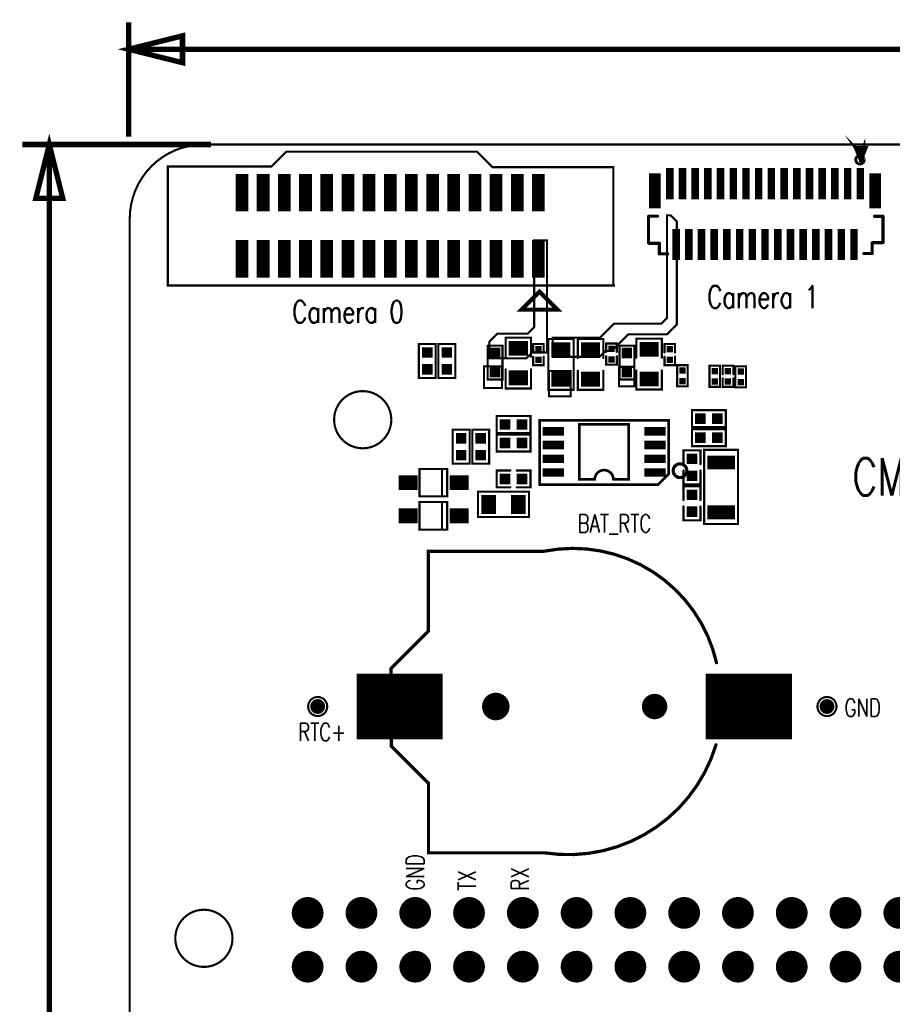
# Model space of a CAD drawing. Extents: x -14 to 157, y -7 to 92.
# Tile 114 of 129: x -9 to 33, y 46 to 92. Entities that reach past the tile are written whole.
import ezdxf

# ---------------------------------------------------------------- set-up
doc = ezdxf.new("R2010")
doc.units = 0
for name, pattern in [('SIG_206', [2, 1, 1]), ('SIG_343', [2, 1, 1]), ('SIG_4', [2, 1, 1]), ('SIG_88', [2, 1, 1]), ('TRMIDX_2048', [2, 1, 1]), ('TRMIDX_4096', [2, 1, 1])]:
    doc.linetypes.add(name, pattern=pattern)
for name, color, linetype in [('BOARD_CUTOUT_00', 254, 'CONTINUOUS'), ('BOARD_OUTLINE_00', 254, 'CONTINUOUS'), ('COPPER_01', 96, 'CONTINUOUS'), ('DIMENSION2_00', 254, 'CONTINUOUS'), ('DIMENSION4_00', 254, 'CONTINUOUS'), ('DIMENSION6_00', 254, 'CONTINUOUS'), ('DIMENSION7_00', 254, 'CONTINUOUS'), ('DRIL_NPLTE_THRU_01', 3, 'CONTINUOUS'), ('DRIL_NPLTE_THRU_02', 171, 'CONTINUOUS'), ('DRIL_NPLTE_THRU_03', 222, 'CONTINUOUS'), ('DRIL_NPLTE_THRU_04', 2, 'CONTINUOUS'), ('DRIL_PLTE_THRU_01', 3, 'CONTINUOUS'), ('DRIL_PLTE_THRU_02', 171, 'CONTINUOUS'), ('DRIL_PLTE_THRU_03', 222, 'CONTINUOUS'), ('DRIL_PLTE_THRU_04', 2, 'CONTINUOUS'), ('DRIL_SYMBOL', 254, 'CONTINUOUS'), ('PADS_BOT', 56, 'CONTINUOUS'), ('PADS_INNER', 96, 'CONTINUOUS'), ('PADS_TOP', 96, 'CONTINUOUS'), ('PADS_XR_121', 210, 'CONTINUOUS'), ('PADS_XR_122', 16, 'CONTINUOUS'), ('PADS_XR_123', 3, 'CONTINUOUS'), ('PADS_XR_128', 16, 'CONTINUOUS'), ('PART_TOP_2DLINE_00', 183, 'CONTINUOUS'), ('PART_TOP_2DLINE_01', 183, 'CONTINUOUS'), ('PART_TOP_2DLINE_126', 183, 'CONTINUOUS'), ('TAG_00', 254, 'CONTINUOUS'), ('TAG_01', 254, 'CONTINUOUS'), ('TEXT_126', 254, 'CONTINUOUS')]:
    doc.layers.add(name, color=color, linetype=linetype)
doc.styles.add('W0$12', font='simplex', dxfattribs={"width": 0.75})
doc.styles.add('W0$15', font='simplex', dxfattribs={"width": 0.75})
doc.styles.add('W0$25', font='simplex', dxfattribs={"width": 0.75})

# ---------------------------------------------------------------- blocks, each defined once
blk = doc.blocks.new('SMOOTH_0$1')
at = {"const_width": 0.05}
blk.add_lwpolyline([(-0.025, 0, 1), (0.025, 0, 1)], format="xyb", close=True, dxfattribs=at)
blk = doc.blocks.new('BOARD_74')
at = {"layer": 'BOARD_CUTOUT_00', "const_width": 0.1}
for points in [[(12.35067, -13.00042, 1), (9.65067, -13.00042, 1)], [(4.85067, -37.50042, 1), (2.15067, -37.50042, 1)]]:
    blk.add_lwpolyline(points, format="xyb", close=True, dxfattribs=at)
at = {"layer": 'BOARD_OUTLINE_00', "const_width": 0.1}
blk.add_lwpolyline([(0, -3.5, -0.41421356), (3.5, 0), (156.51, 0, -0.41421356), (160.01, -3.5), (160.01, -86.52, -0.41421356), (156.51, -90.02), (3.5, -90.02, -0.41421356), (0, -86.52)], format="xyb", close=True, dxfattribs=at)
at = {"layer": 'BOARD_OUTLINE_00'}
for p in [(3.5, 0), (0, -3.5)]:
    blk.add_blockref('SMOOTH_0$1', p, dxfattribs=at)
blk = doc.blocks.new('D_1dfeghi_9')
at = {"layer": 'DIMENSION2_00', "linetype": 'TRMIDX_2048', "const_width": 0.254}
blk.add_lwpolyline([(-77.1, 4.943), (-1.907, 4.943)], dxfattribs=at)
at = {"layer": 'DIMENSION4_00', "linetype": 'TRMIDX_2048', "const_width": 0.254}
blk.add_lwpolyline([(-77.1, 4.943), (-74.56, 5.578), (-74.56, 4.308)], close=True, dxfattribs=at)
at = {"layer": 'DIMENSION6_00', "linetype": 'TRMIDX_2048', "const_width": 0.254}
blk.add_lwpolyline([(-77.1, 0.813), (-77.1, 6.213)], dxfattribs=at)
at = {"layer": 'DIMENSION7_00', "linetype": 'TRMIDX_2048', "const_width": 0.0254}
blk.add_lwpolyline([(-77.1, -0.457), (-77.099, -0.457)], dxfattribs=at)
blk = doc.blocks.new('D_2dfeghi_10')
at = {"layer": 'DIMENSION2_00', "linetype": 'TRMIDX_4096', "const_width": 0.254}
blk.add_lwpolyline([(-4.13, 61.77), (-4.13, 18.337)], dxfattribs=at)
at = {"layer": 'DIMENSION4_00', "linetype": 'TRMIDX_4096', "const_width": 0.254}
blk.add_lwpolyline([(-4.13, 61.77), (-3.495, 59.23), (-4.765, 59.23)], close=True, dxfattribs=at)
at = {"layer": 'DIMENSION6_00', "linetype": 'TRMIDX_4096', "const_width": 0.254}
blk.add_lwpolyline([(3.5, 61.77), (-5.4, 61.77)], dxfattribs=at)
at = {"layer": 'DIMENSION7_00', "linetype": 'TRMIDX_4096', "const_width": 0.0254}
blk.add_lwpolyline([(4.77, 61.77), (4.771, 61.77)], dxfattribs=at)
blk = doc.blocks.new('COPPER_80')
at = {"layer": 'COPPER_01', "const_width": 0.1}
blk.add_lwpolyline([(0, 0), (0, -1.2), (1.025, -1.2), (1.025, 0)], close=True, dxfattribs=at)
at = {"layer": 'COPPER_01'}
for p in [(0, 0), (1.025, 0), (0, -1.2), (1.025, -1.2)]:
    blk.add_blockref('SMOOTH_0$1', p, dxfattribs=at)
blk = doc.blocks.new('COPPER_106')
at = {"layer": 'COPPER_01', "const_width": 0.1}
blk.add_lwpolyline([(0, 0), (0, -0.925), (0.725, -0.925), (0.725, 0)], close=True, dxfattribs=at)
at = {"layer": 'COPPER_01'}
for p in [(0, 0), (0.725, 0), (0, -0.925), (0.725, -0.925)]:
    blk.add_blockref('SMOOTH_0$1', p, dxfattribs=at)
blk = doc.blocks.new('COPPER_107')
at = {"layer": 'COPPER_01', "const_width": 0.1}
blk.add_lwpolyline([(0, 0), (0, -1.025), (0.85, -1.025), (0.85, 0)], close=True, dxfattribs=at)
at = {"layer": 'COPPER_01'}
for p in [(0, 0), (0.85, 0), (0, -1.025), (0.85, -1.025)]:
    blk.add_blockref('SMOOTH_0$1', p, dxfattribs=at)
blk = doc.blocks.new('COPPER_134')
at = {"layer": 'COPPER_01', "const_width": 0.1}
blk.add_lwpolyline([(-0.01875, 0), (1.725, 0), (2, 0.275), (2.7, 0.275), (2.7, 5.575), (2.1, 5.575), (2.1, 1.475), (1.7875, 1.1625), (0.35, 1.1625), (-0.01875, 0.79375)], close=True, dxfattribs=at)
at = {"layer": 'COPPER_01'}
for p in [(2.1, 5.575), (2.7, 5.575), (2.1, 1.475), (0.35, 1.1625), (1.7875, 1.1625), (-0.01875, 0.79375), (-0.01875, 0), (1.725, 0), (2, 0.275), (2.7, 0.275)]:
    blk.add_blockref('SMOOTH_0$1', p, dxfattribs=at)
blk = doc.blocks.new('COPPER_135')
at = {"layer": 'COPPER_01', "const_width": 0.1}
blk.add_lwpolyline([(0, 0), (0, -0.905), (2.205, -0.905), (2.475, -0.634), (2.784, -0.634), (3.575, 0.156), (5.394, 0.156), (5.862, 0.625), (5.862, 5.487), (5.575, 5.775), (5.394, 5.775), (5.394, 0.931), (5.125, 0.662), (2.888, 0.662), (2.225, 0)], close=True, dxfattribs=at)
at = {"layer": 'COPPER_01'}
for p in [(5.394, 5.775), (5.575, 5.775), (5.862, 5.487), (5.394, 0.931), (2.888, 0.662), (5.125, 0.662), (5.862, 0.625), (0, 0), (2.225, 0), (3.575, 0.156), (5.394, 0.156), (0, -0.905), (2.205, -0.905), (2.475, -0.634), (2.784, -0.634)]:
    blk.add_blockref('SMOOTH_0$1', p, dxfattribs=at)
blk = doc.blocks.new('PART_BODY_TOP_11')
at = {"layer": 'PART_TOP_2DLINE_01', "const_width": 0.1}
for points in [[(-0.15, 0.4), (-0.8, 0.4), (-0.8, -0.4), (-0.15, -0.4)], [(0.15, -0.4), (0.8, -0.4), (0.8, 0.4), (0.15, 0.4)]]:
    blk.add_lwpolyline(points, dxfattribs=at)
at = {"layer": 'PART_TOP_2DLINE_01'}
for p in [(-0.8, 0.4), (-0.15, 0.4), (0.15, 0.4), (0.8, 0.4), (-0.8, -0.4), (-0.15, -0.4), (0.15, -0.4), (0.8, -0.4)]:
    blk.add_blockref('SMOOTH_0$1', p, dxfattribs=at)
blk = doc.blocks.new('DRIL_HOLE_0')
blk.add_lwpolyline([(0, 0, 1), (0, 0, 1)], format="xyb", close=True)
blk = doc.blocks.new('PAD_0')
blk.add_lwpolyline([(0, 0, 1), (0, 0, 1)], format="xyb", close=True)
blk = doc.blocks.new('PAD_1')
at = {"const_width": 0.5}
blk.add_lwpolyline([(-0.25, 0), (0.25, 0)], dxfattribs=at)
blk = doc.blocks.new('STK_TOP_7')
at = {"layer": 'DRIL_PLTE_THRU_01'}
blk.add_blockref('DRIL_HOLE_0', (0, 0), dxfattribs=at)
at = {"layer": 'DRIL_PLTE_THRU_02'}
blk.add_blockref('DRIL_HOLE_0', (0, 0), dxfattribs=at)
at = {"layer": 'DRIL_PLTE_THRU_03'}
blk.add_blockref('DRIL_HOLE_0', (0, 0), dxfattribs=at)
at = {"layer": 'DRIL_PLTE_THRU_04'}
blk.add_blockref('DRIL_HOLE_0', (0, 0), dxfattribs=at)
at = {"layer": 'PADS_BOT'}
blk.add_blockref('PAD_0', (0, 0), dxfattribs=at)
at = {"layer": 'PADS_INNER'}
blk.add_blockref('PAD_0', (0, 0), dxfattribs=at)
at = {"layer": 'PADS_TOP'}
blk.add_blockref('PAD_1', (0, 0), dxfattribs=at)
blk = doc.blocks.new('SYM_TOP_4')
for name, p in [('STK_TOP_7', (-0.4, 0)), ('PART_BODY_TOP_11', (0, 0)), ('STK_TOP_7', (0.4, 0))]:
    blk.add_blockref(name, p)
blk = doc.blocks.new('PART_TOP_31')
blk.add_blockref('SYM_TOP_4', (0, 0))
blk = doc.blocks.new('PART_BODY_TOP_31')
at = {"layer": 'PART_TOP_2DLINE_126', "const_width": 0.10008}
blk.add_lwpolyline([(0.450088, 0, 1), (-0.450088, 0, 1)], format="xyb", close=True, dxfattribs=at)
blk = doc.blocks.new('PAD_28')
at = {"const_width": 0.35}
blk.add_lwpolyline([(0, -0.175, 1), (0, 0.175, 1)], format="xyb", close=True, dxfattribs=at)
blk = doc.blocks.new('STK_TOP_67')
at = {"layer": 'DRIL_PLTE_THRU_01'}
blk.add_blockref('DRIL_HOLE_0', (0, 0), dxfattribs=at)
at = {"layer": 'DRIL_PLTE_THRU_02'}
blk.add_blockref('DRIL_HOLE_0', (0, 0), dxfattribs=at)
at = {"layer": 'DRIL_PLTE_THRU_03'}
blk.add_blockref('DRIL_HOLE_0', (0, 0), dxfattribs=at)
at = {"layer": 'DRIL_PLTE_THRU_04'}
blk.add_blockref('DRIL_HOLE_0', (0, 0), dxfattribs=at)
at = {"layer": 'PADS_BOT'}
blk.add_blockref('PAD_0', (0, 0), dxfattribs=at)
at = {"layer": 'PADS_INNER'}
blk.add_blockref('PAD_0', (0, 0), dxfattribs=at)
at = {"layer": 'PADS_TOP'}
blk.add_blockref('PAD_28', (0, 0), dxfattribs=at)
blk = doc.blocks.new('SYM_TOP_24')
for name in ['PART_BODY_TOP_31', 'STK_TOP_67']:
    blk.add_blockref(name, (0, 0))
blk = doc.blocks.new('PART_TOP_364')
blk.add_blockref('SYM_TOP_24', (0, 0))
blk = doc.blocks.new('PART_BODY_TOP_60')
at = {"layer": 'PART_TOP_2DLINE_01', "const_width": 0.1}
blk.add_lwpolyline([(-0.5, 0.25), (0.5, 0.25), (0.5, -0.25), (-0.5, -0.25)], close=True, dxfattribs=at)
at = {"layer": 'PART_TOP_2DLINE_01'}
for p in [(-0.5, 0.25), (0.5, 0.25), (-0.5, -0.25), (0.5, -0.25)]:
    blk.add_blockref('SMOOTH_0$1', p, dxfattribs=at)
blk = doc.blocks.new('PAD_2')
at = {"const_width": 0.3}
blk.add_lwpolyline([(-0.15, 0), (0.15, 0)], dxfattribs=at)
blk = doc.blocks.new('STK_TOP_133')
at = {"layer": 'DRIL_NPLTE_THRU_01'}
blk.add_blockref('DRIL_HOLE_0', (0, 0), dxfattribs=at)
at = {"layer": 'DRIL_NPLTE_THRU_02'}
blk.add_blockref('DRIL_HOLE_0', (0, 0), dxfattribs=at)
at = {"layer": 'DRIL_NPLTE_THRU_03'}
blk.add_blockref('DRIL_HOLE_0', (0, 0), dxfattribs=at)
at = {"layer": 'DRIL_NPLTE_THRU_04'}
blk.add_blockref('DRIL_HOLE_0', (0, 0), dxfattribs=at)
at = {"layer": 'PADS_BOT'}
blk.add_blockref('PAD_0', (0, 0), dxfattribs=at)
at = {"layer": 'PADS_INNER'}
blk.add_blockref('PAD_0', (0, 0), dxfattribs=at)
at = {"layer": 'PADS_TOP'}
blk.add_blockref('PAD_2', (0, 0), dxfattribs=at)
blk = doc.blocks.new('SYM_TOP_53')
for name, p in [('PART_BODY_TOP_60', (0, 0)), ('STK_TOP_133', (-0.25, 0)), ('STK_TOP_133', (0.25, 0))]:
    blk.add_blockref(name, p)
blk = doc.blocks.new('PART_TOP_379')
blk.add_blockref('SYM_TOP_53', (0, 0))
blk = doc.blocks.new('PART_BODY_TOP_47')
at = {"layer": 'PART_TOP_2DLINE_01', "const_width": 0.1}
for points in [[(-0.1, 0.25), (-0.5, 0.25), (-0.5, -0.25), (-0.1, -0.25)], [(0.1, 0.25), (0.5, 0.25), (0.5, -0.25), (0.1, -0.25)]]:
    blk.add_lwpolyline(points, dxfattribs=at)
at = {"layer": 'PART_TOP_2DLINE_01'}
for p in [(-0.5, 0.25), (-0.1, 0.25), (0.1, 0.25), (0.5, 0.25), (-0.5, -0.25), (-0.1, -0.25), (0.1, -0.25), (0.5, -0.25)]:
    blk.add_blockref('SMOOTH_0$1', p, dxfattribs=at)
blk = doc.blocks.new('SYM_TOP_40')
for name, p in [('PART_BODY_TOP_47', (0, 0)), ('STK_TOP_133', (-0.25, 0)), ('STK_TOP_133', (0.25, 0))]:
    blk.add_blockref(name, p)
blk = doc.blocks.new('PART_TOP_384')
blk.add_blockref('SYM_TOP_40', (0, 0))
blk = doc.blocks.new('PART_TOP_386')
blk.add_blockref('SYM_TOP_53', (0, 0))
blk = doc.blocks.new('PART_BODY_TOP_45')
at = {"layer": 'PART_TOP_2DLINE_126', "const_width": 0.1}
blk.add_lwpolyline([(-0.6, 0.8), (2.9, 0.8), (2.9, -0.8), (-0.6, -0.8)], close=True, dxfattribs=at)
at = {"layer": 'PART_TOP_2DLINE_126'}
for p in [(-0.6, 0.8), (2.9, 0.8), (-0.6, -0.8), (2.9, -0.8)]:
    blk.add_blockref('SMOOTH_0$1', p, dxfattribs=at)
blk = doc.blocks.new('PAD_92')
at = {"const_width": 0.65}
blk.add_lwpolyline([(-0.65, 0), (0.65, 0)], dxfattribs=at)
blk = doc.blocks.new('STK_TOP_100')
at = {"layer": 'DRIL_PLTE_THRU_01'}
blk.add_blockref('DRIL_HOLE_0', (0, 0), dxfattribs=at)
at = {"layer": 'DRIL_PLTE_THRU_02'}
blk.add_blockref('DRIL_HOLE_0', (0, 0), dxfattribs=at)
at = {"layer": 'DRIL_PLTE_THRU_03'}
blk.add_blockref('DRIL_HOLE_0', (0, 0), dxfattribs=at)
at = {"layer": 'DRIL_PLTE_THRU_04'}
blk.add_blockref('DRIL_HOLE_0', (0, 0), dxfattribs=at)
at = {"layer": 'PADS_BOT'}
blk.add_blockref('PAD_0', (0, 0), dxfattribs=at)
at = {"layer": 'PADS_INNER'}
blk.add_blockref('PAD_0', (0, 0), dxfattribs=at)
at = {"layer": 'PADS_TOP', "rotation": 90}
blk.add_blockref('PAD_92', (0, 0), dxfattribs=at)
blk = doc.blocks.new('SYM_TOP_38')
for name, p in [('STK_TOP_100', (0, 0)), ('STK_TOP_100', (2.35, 0)), ('PART_BODY_TOP_45', (0, 0))]:
    blk.add_blockref(name, p)
blk = doc.blocks.new('PART_TOP_389')
blk.add_blockref('SYM_TOP_38', (0, 0))
blk = doc.blocks.new('PART_BODY_TOP_24')
at = {"layer": 'PART_TOP_2DLINE_01', "const_width": 0.1}
blk.add_lwpolyline([(-0.8, 0.4), (0.8, 0.4), (0.8, -0.4), (-0.8, -0.4)], close=True, dxfattribs=at)
at = {"layer": 'PART_TOP_2DLINE_01'}
for p in [(-0.8, 0.4), (0.8, 0.4), (-0.8, -0.4), (0.8, -0.4)]:
    blk.add_blockref('SMOOTH_0$1', p, dxfattribs=at)
blk = doc.blocks.new('SYM_TOP_17')
for name, p in [('STK_TOP_7', (-0.4, 0)), ('PART_BODY_TOP_24', (0, 0)), ('STK_TOP_7', (0.4, 0))]:
    blk.add_blockref(name, p)
blk = doc.blocks.new('PART_TOP_398')
blk.add_blockref('SYM_TOP_17', (0, 0))
blk = doc.blocks.new('PART_TOP_399')
blk.add_blockref('SYM_TOP_17', (0, 0))
blk = doc.blocks.new('PART_TOP_401')
blk.add_blockref('SYM_TOP_4', (0, 0))
blk = doc.blocks.new('PART_TOP_404')
blk.add_blockref('SYM_TOP_53', (0, 0))
blk = doc.blocks.new('PART_TOP_405')
blk.add_blockref('SYM_TOP_40', (0, 0))
blk = doc.blocks.new('SMOOTH_0$15011')
at = {"const_width": 0.0751}
blk.add_lwpolyline([(-0.038, 0, 1), (0.038, 0, 1)], format="xyb", close=True, dxfattribs=at)
blk = doc.blocks.new('PART_BODY_TOP_50')
at = {"layer": 'PART_TOP_2DLINE_00', "const_width": 0.15}
for points in [[(-0.56, 2.79), (-0.56, 3.3)], [(-0.56, 3.3), (-0.18, 3.3)], [(-0.56, 3.3), (-0.18, 3.3)], [(-0.56, 2.79), (-0.56, 3.3)], [(-0.18, 3.3), (-0.17, 3.3)], [(-0.18, 3.3), (-0.17, 3.3)], [(9.48, 3.315), (9.1, 3.315)], [(9.48, 3.315), (9.1, 3.315)], [(9.49, 3.315), (9.48, 3.315)], [(9.49, 3.315), (9.48, 3.315)], [(9.49, 2.815), (9.49, 3.315)], [(9.49, 2.815), (9.49, 3.315)], [(-1.06, 2.79), (-1.07, 2.78)], [(-1.06, 2.79), (-1.07, 2.78)], [(-1.07, 2.78), (-1.07, 1.54)], [(-1.07, 2.78), (-1.07, 1.54)], [(-0.56, 2.79), (-1.06, 2.79)], [(-0.56, 2.79), (-1.06, 2.79)], [(9.49, 2.815), (9.98, 2.815)], [(9.49, 2.815), (9.98, 2.815)], [(9.98, 2.815), (10, 2.795)], [(9.98, 2.815), (10, 2.795)], [(10, 2.795), (10, 1.545)], [(10, 2.795), (10, 1.545)], [(-1.07, 1.54), (-0.67, 1.54)], [(-1.07, 1.54), (-0.67, 1.54)], [(9.99, 1.535), (9.58, 1.535)], [(9.99, 1.535), (9.58, 1.535)], [(10, 1.545), (9.99, 1.535)], [(10, 1.545), (9.99, 1.535)]]:
    blk.add_lwpolyline(points, dxfattribs=at)
at = {"layer": 'PART_TOP_2DLINE_01', "const_width": 0.13}
blk.add_lwpolyline([(-0.185, -1.129, 1), (0.215, -1.129, 1)], format="xyb", close=True, dxfattribs=at)
at = {"layer": 'PART_TOP_2DLINE_126', "const_width": 0.15}
blk.add_lwpolyline([(0.235, -1.701), (-0.275, -1.701), (-0.025, -1.061), (0.235, -1.701), (-0.155, -1.701), (-0.025, -1.571), (-0.025, -1.441), (0.235, -1.701), (-0.025, -1.321), (-0.155, -1.701), (-0.155, -1.441), (-0.275, -1.701)], dxfattribs=at)
at = {"layer": 'PART_TOP_2DLINE_00'}
for p in [(-0.56, 3.3), (-0.56, 3.3), (-0.56, 3.3), (-0.56, 3.3), (-0.18, 3.3), (-0.18, 3.3), (-0.18, 3.3), (-0.18, 3.3), (-0.17, 3.3), (-0.17, 3.3), (9.1, 3.315), (9.1, 3.315), (9.48, 3.315), (9.48, 3.315), (9.48, 3.315), (9.48, 3.315), (9.49, 3.315), (9.49, 3.315), (9.49, 3.315), (9.49, 3.315), (-1.07, 2.78), (-1.07, 2.78), (-1.07, 2.78), (-1.07, 2.78), (-1.06, 2.79), (-1.06, 2.79), (-1.06, 2.79), (-1.06, 2.79), (-0.56, 2.79), (-0.56, 2.79), (-0.56, 2.79), (-0.56, 2.79), (9.49, 2.815), (9.49, 2.815), (9.49, 2.815), (9.49, 2.815), (9.98, 2.815), (9.98, 2.815), (9.98, 2.815), (9.98, 2.815), (10, 2.795), (10, 2.795), (10, 2.795), (10, 2.795), (-1.07, 1.54), (-1.07, 1.54), (-1.07, 1.54), (-1.07, 1.54), (-0.67, 1.54), (-0.67, 1.54), (9.58, 1.535), (9.58, 1.535), (9.99, 1.535), (9.99, 1.535), (9.99, 1.535), (9.99, 1.535), (10, 1.545), (10, 1.545), (10, 1.545), (10, 1.545)]:
    blk.add_blockref('SMOOTH_0$15011', p, dxfattribs=at)
at = {"layer": 'PART_TOP_2DLINE_126'}
for p in [(-0.155, -1.441), (-0.025, -1.061), (-0.025, -1.321), (-0.025, -1.441), (-0.275, -1.701), (-0.275, -1.701), (-0.155, -1.701), (-0.155, -1.701), (-0.025, -1.571), (0.235, -1.701), (0.235, -1.701), (0.235, -1.701)]:
    blk.add_blockref('SMOOTH_0$15011', p, dxfattribs=at)
blk = doc.blocks.new('PAD_95')
at = {"const_width": 0.3556}
blk.add_lwpolyline([(-0.7366, 0), (0.7366, 0)], dxfattribs=at)
blk = doc.blocks.new('PAD_76')
at = {"const_width": 0.254}
blk.add_lwpolyline([(-0.6858, 0), (0.6858, 0)], dxfattribs=at)
blk = doc.blocks.new('STK_TOP_64')
at = {"layer": 'DRIL_PLTE_THRU_01'}
blk.add_blockref('DRIL_HOLE_0', (0, 0), dxfattribs=at)
at = {"layer": 'DRIL_PLTE_THRU_02'}
blk.add_blockref('DRIL_HOLE_0', (0, 0), dxfattribs=at)
at = {"layer": 'DRIL_PLTE_THRU_03'}
blk.add_blockref('DRIL_HOLE_0', (0, 0), dxfattribs=at)
at = {"layer": 'DRIL_PLTE_THRU_04'}
blk.add_blockref('DRIL_HOLE_0', (0, 0), dxfattribs=at)
at = {"layer": 'PADS_BOT'}
blk.add_blockref('PAD_0', (0, 0), dxfattribs=at)
at = {"layer": 'PADS_INNER'}
blk.add_blockref('PAD_0', (0, 0), dxfattribs=at)
at = {"layer": 'PADS_TOP', "rotation": 90}
blk.add_blockref('PAD_76', (0, 0), dxfattribs=at)
at = {"layer": 'PADS_XR_121', "rotation": 90}
blk.add_blockref('PAD_95', (0, 0), dxfattribs=at)
at = {"layer": 'PADS_XR_122'}
blk.add_blockref('PAD_0', (0, 0), dxfattribs=at)
at = {"layer": 'PADS_XR_123', "rotation": 90}
blk.add_blockref('PAD_76', (0, 0), dxfattribs=at)
at = {"layer": 'PADS_XR_128'}
blk.add_blockref('PAD_0', (0, 0), dxfattribs=at)
blk = doc.blocks.new('PAD_96')
at = {"const_width": 0.55}
blk.add_lwpolyline([(-0.825, 0), (0.825, 0)], dxfattribs=at)
blk = doc.blocks.new('PAD_97')
at = {"const_width": 0.40005}
blk.add_lwpolyline([(-0.750062, 0), (0.750062, 0)], dxfattribs=at)
blk = doc.blocks.new('STK_TOP_65')
at = {"layer": 'DRIL_PLTE_THRU_01'}
blk.add_blockref('DRIL_HOLE_0', (0, 0), dxfattribs=at)
at = {"layer": 'DRIL_PLTE_THRU_02'}
blk.add_blockref('DRIL_HOLE_0', (0, 0), dxfattribs=at)
at = {"layer": 'DRIL_PLTE_THRU_03'}
blk.add_blockref('DRIL_HOLE_0', (0, 0), dxfattribs=at)
at = {"layer": 'DRIL_PLTE_THRU_04'}
blk.add_blockref('DRIL_HOLE_0', (0, 0), dxfattribs=at)
at = {"layer": 'PADS_BOT'}
blk.add_blockref('PAD_0', (0, 0), dxfattribs=at)
at = {"layer": 'PADS_INNER'}
blk.add_blockref('PAD_0', (0, 0), dxfattribs=at)
at = {"layer": 'PADS_TOP', "rotation": 90}
blk.add_blockref('PAD_97', (0, 0), dxfattribs=at)
at = {"layer": 'PADS_XR_121', "rotation": 90}
blk.add_blockref('PAD_96', (0, 0), dxfattribs=at)
at = {"layer": 'PADS_XR_122'}
blk.add_blockref('PAD_0', (0, 0), dxfattribs=at)
at = {"layer": 'PADS_XR_123', "rotation": 90}
blk.add_blockref('PAD_97', (0, 0), dxfattribs=at)
at = {"layer": 'PADS_XR_128'}
blk.add_blockref('PAD_0', (0, 0), dxfattribs=at)
blk = doc.blocks.new('SYM_TOP_43')
for name, p in [('STK_TOP_64', (0.3, 2.875)), ('STK_TOP_64', (0.9, 2.875)), ('STK_TOP_64', (1.5, 2.875)), ('STK_TOP_64', (2.1, 2.875)), ('STK_TOP_64', (2.7, 2.875)), ('STK_TOP_64', (3.3, 2.875)), ('STK_TOP_64', (3.9, 2.875)), ('STK_TOP_64', (4.5, 2.875)), ('STK_TOP_64', (5.1, 2.875)), ('STK_TOP_64', (5.7, 2.875)), ('STK_TOP_64', (6.3, 2.875)), ('STK_TOP_64', (6.9, 2.875)), ('STK_TOP_64', (7.5, 2.875)), ('STK_TOP_64', (8.1, 2.875)), ('STK_TOP_64', (8.7, 2.875)), ('PART_BODY_TOP_50', (0, 0)), ('STK_TOP_65', (-0.7, 0.335)), ('STK_TOP_65', (9.7, 0.335)), ('STK_TOP_64', (0, 0)), ('STK_TOP_64', (0.6, 0)), ('STK_TOP_64', (1.2, 0)), ('STK_TOP_64', (1.8, 0)), ('STK_TOP_64', (2.4, 0)), ('STK_TOP_64', (3, 0)), ('STK_TOP_64', (3.6, 0)), ('STK_TOP_64', (4.2, 0)), ('STK_TOP_64', (4.8, 0)), ('STK_TOP_64', (5.4, 0)), ('STK_TOP_64', (6, 0)), ('STK_TOP_64', (6.6, 0)), ('STK_TOP_64', (7.2, 0)), ('STK_TOP_64', (7.8, 0)), ('STK_TOP_64', (8.4, 0)), ('STK_TOP_64', (9, 0))]:
    blk.add_blockref(name, p)
blk = doc.blocks.new('PART_TOP_410')
blk.add_blockref('SYM_TOP_43', (0, 0))
blk = doc.blocks.new('PART_BODY_TOP_14')
at = {"layer": 'PART_TOP_2DLINE_01', "const_width": 0.1}
for points in [[(-0.3, 0.6), (-1.2, 0.6), (-1.2, -0.6), (-0.3, -0.6)], [(0.3, -0.6), (1.2, -0.6), (1.2, 0.6), (0.3, 0.6)]]:
    blk.add_lwpolyline(points, dxfattribs=at)
at = {"layer": 'PART_TOP_2DLINE_01'}
for p in [(-1.2, 0.6), (-0.3, 0.6), (0.3, 0.6), (1.2, 0.6), (-1.2, -0.6), (-0.3, -0.6), (0.3, -0.6), (1.2, -0.6)]:
    blk.add_blockref('SMOOTH_0$1', p, dxfattribs=at)
blk = doc.blocks.new('PAD_9')
at = {"const_width": 0.7}
blk.add_lwpolyline([(-0.45, 0), (0.45, 0)], dxfattribs=at)
blk = doc.blocks.new('STK_TOP_10')
at = {"layer": 'DRIL_PLTE_THRU_01'}
blk.add_blockref('DRIL_HOLE_0', (0, 0), dxfattribs=at)
at = {"layer": 'DRIL_PLTE_THRU_02'}
blk.add_blockref('DRIL_HOLE_0', (0, 0), dxfattribs=at)
at = {"layer": 'DRIL_PLTE_THRU_03'}
blk.add_blockref('DRIL_HOLE_0', (0, 0), dxfattribs=at)
at = {"layer": 'DRIL_PLTE_THRU_04'}
blk.add_blockref('DRIL_HOLE_0', (0, 0), dxfattribs=at)
at = {"layer": 'PADS_BOT'}
blk.add_blockref('PAD_0', (0, 0), dxfattribs=at)
at = {"layer": 'PADS_INNER'}
blk.add_blockref('PAD_0', (0, 0), dxfattribs=at)
at = {"layer": 'PADS_TOP', "rotation": 90}
blk.add_blockref('PAD_9', (0, 0), dxfattribs=at)
blk = doc.blocks.new('SYM_TOP_7')
for name, p in [('PART_BODY_TOP_14', (0, 0)), ('STK_TOP_10', (-0.7, 0)), ('STK_TOP_10', (0.7, 0))]:
    blk.add_blockref(name, p)
blk = doc.blocks.new('PART_TOP_416')
blk.add_blockref('SYM_TOP_7', (0, 0))
blk = doc.blocks.new('PART_BODY_TOP_30')
at = {"layer": 'PART_TOP_2DLINE_01', "const_width": 0.1}
blk.add_lwpolyline([(-0.8, -0.35), (-0.8, 0.35), (0.8, 0.35), (0.8, -0.35)], close=True, dxfattribs=at)
at = {"layer": 'PART_TOP_2DLINE_01'}
for p in [(-0.8, 0.35), (0.8, 0.35), (-0.8, -0.35), (0.8, -0.35)]:
    blk.add_blockref('SMOOTH_0$1', p, dxfattribs=at)
blk = doc.blocks.new('SYM_TOP_23')
for name, p in [('STK_TOP_7', (-0.45, 0)), ('PART_BODY_TOP_30', (0, 0)), ('STK_TOP_7', (0.45, 0))]:
    blk.add_blockref(name, p)
blk = doc.blocks.new('PART_TOP_418')
blk.add_blockref('SYM_TOP_23', (0, 0))
blk = doc.blocks.new('PART_TOP_424')
blk.add_blockref('SYM_TOP_40', (0, 0))
blk = doc.blocks.new('PART_TOP_435')
blk.add_blockref('SYM_TOP_7', (0, 0))
blk = doc.blocks.new('PART_BODY_TOP_61')
at = {"layer": 'PART_TOP_2DLINE_01', "const_width": 0.1}
blk.add_lwpolyline([(-1.2, 0.6), (1.2, 0.6), (1.2, -0.6), (-1.2, -0.6)], close=True, dxfattribs=at)
at = {"layer": 'PART_TOP_2DLINE_01'}
for p in [(-1.2, 0.6), (1.2, 0.6), (-1.2, -0.6), (1.2, -0.6)]:
    blk.add_blockref('SMOOTH_0$1', p, dxfattribs=at)
blk = doc.blocks.new('SYM_TOP_54')
for name, p in [('PART_BODY_TOP_61', (0, 0)), ('STK_TOP_10', (-0.7, 0)), ('STK_TOP_10', (0.7, 0))]:
    blk.add_blockref(name, p)
blk = doc.blocks.new('PART_TOP_441')
blk.add_blockref('SYM_TOP_54', (0, 0))
blk = doc.blocks.new('SMOOTH_0$127')
at = {"const_width": 0.0635}
blk.add_lwpolyline([(-0.03175, 0, 1), (0.03175, 0, 1)], format="xyb", close=True, dxfattribs=at)
blk = doc.blocks.new('PART_BODY_TOP_66')
at = {"layer": 'PART_TOP_2DLINE_01', "const_width": 0.127}
blk.add_lwpolyline([(3.048, 1.524), (-2.54, 1.524), (-3.048, 1.016), (-3.048, -1.524), (3.048, -1.524)], close=True, dxfattribs=at)
at = {"layer": 'PART_TOP_2DLINE_01'}
for points, const_width in [([(-3.908, 0.859, 1), (-3.262, 0.859, 1)], 0.152), ([(-0.44, 1.272, 1), (0.441, 1.272), (1.165, 1.272), (1.165, -1.328), (-1.165, -1.328), (-1.165, 1.272)], 0.127)]:
    blk.add_lwpolyline(points, format="xyb", close=True, dxfattribs=dict(at, const_width=const_width))
for p in [(-2.54, 1.524), (3.048, 1.524), (-3.048, 1.016), (-1.165, 1.272), (-0.44, 1.272), (0.441, 1.272), (1.165, 1.272), (-1.165, -1.328), (1.165, -1.328), (-3.048, -1.524), (3.048, -1.524)]:
    blk.add_blockref('SMOOTH_0$127', p, dxfattribs=at)
blk = doc.blocks.new('PAD_98')
at = {"const_width": 0.4}
blk.add_lwpolyline([(-0.5, 0), (0.5, 0)], dxfattribs=at)
blk = doc.blocks.new('STK_TOP_156')
at = {"layer": 'DRIL_PLTE_THRU_01'}
blk.add_blockref('DRIL_HOLE_0', (0, 0), dxfattribs=at)
at = {"layer": 'DRIL_PLTE_THRU_02'}
blk.add_blockref('DRIL_HOLE_0', (0, 0), dxfattribs=at)
at = {"layer": 'DRIL_PLTE_THRU_03'}
blk.add_blockref('DRIL_HOLE_0', (0, 0), dxfattribs=at)
at = {"layer": 'DRIL_PLTE_THRU_04'}
blk.add_blockref('DRIL_HOLE_0', (0, 0), dxfattribs=at)
at = {"layer": 'PADS_BOT'}
blk.add_blockref('PAD_0', (0, 0), dxfattribs=at)
at = {"layer": 'PADS_INNER'}
blk.add_blockref('PAD_0', (0, 0), dxfattribs=at)
at = {"layer": 'PADS_TOP'}
blk.add_blockref('PAD_98', (0, 0), dxfattribs=at)
blk = doc.blocks.new('SYM_TOP_59')
for name, p in [('PART_BODY_TOP_66', (0, 0)), ('STK_TOP_156', (-2.4, 0.947)), ('STK_TOP_156', (2.4, 0.947)), ('STK_TOP_156', (-2.4, 0.297)), ('STK_TOP_156', (2.4, 0.297)), ('STK_TOP_156', (-2.4, -0.353)), ('STK_TOP_156', (2.4, -0.353)), ('STK_TOP_156', (-2.4, -1.003)), ('STK_TOP_156', (2.4, -1.003))]:
    blk.add_blockref(name, p)
blk = doc.blocks.new('PART_TOP_443')
blk.add_blockref('SYM_TOP_59', (0, 0))
blk = doc.blocks.new('PART_TOP_444')
blk.add_blockref('SYM_TOP_40', (0, 0))
blk = doc.blocks.new('PART_TOP_446')
blk.add_blockref('SYM_TOP_7', (0, 0))
blk = doc.blocks.new('PART_TOP_448')
blk.add_blockref('SYM_TOP_17', (0, 0))
blk = doc.blocks.new('PART_TOP_449')
blk.add_blockref('SYM_TOP_17', (0, 0))
blk = doc.blocks.new('PART_TOP_450')
blk.add_blockref('SYM_TOP_4', (0, 0))
blk = doc.blocks.new('PART_TOP_451')
blk.add_blockref('SYM_TOP_23', (0, 0))
blk = doc.blocks.new('PART_TOP_453')
blk.add_blockref('SYM_TOP_54', (0, 0))
blk = doc.blocks.new('PART_TOP_454')
blk.add_blockref('SYM_TOP_17', (0, 0))
blk = doc.blocks.new('PART_TOP_463')
blk.add_blockref('SYM_TOP_17', (0, 0))
blk = doc.blocks.new('PART_TOP_464')
blk.add_blockref('SYM_TOP_17', (0, 0))
blk = doc.blocks.new('PART_BODY_TOP_19')
at = {"layer": 'PART_TOP_2DLINE_126', "const_width": 0.1}
blk.add_lwpolyline([(0.642, 0.65), (0.642, -0.65), (-0.668, -0.65), (-0.668, 0.65)], close=True, dxfattribs=at)
blk.add_lwpolyline([(0.394, -0.6), (0.394, 0.6)], dxfattribs=at)
at = {"layer": 'PART_TOP_2DLINE_126'}
for p in [(-0.668, 0.65), (0.394, 0.6), (0.642, 0.65), (-0.668, -0.65), (0.394, -0.6), (0.642, -0.65)]:
    blk.add_blockref('SMOOTH_0$1', p, dxfattribs=at)
blk = doc.blocks.new('PAD_102')
at = {"const_width": 0.6}
blk.add_lwpolyline([(-0.4, 0), (0.4, 0)], dxfattribs=at)
blk = doc.blocks.new('STK_TOP_18')
at = {"layer": 'DRIL_PLTE_THRU_01'}
blk.add_blockref('DRIL_HOLE_0', (0, 0), dxfattribs=at)
at = {"layer": 'DRIL_PLTE_THRU_02'}
blk.add_blockref('DRIL_HOLE_0', (0, 0), dxfattribs=at)
at = {"layer": 'DRIL_PLTE_THRU_03'}
blk.add_blockref('DRIL_HOLE_0', (0, 0), dxfattribs=at)
at = {"layer": 'DRIL_PLTE_THRU_04'}
blk.add_blockref('DRIL_HOLE_0', (0, 0), dxfattribs=at)
at = {"layer": 'PADS_BOT'}
blk.add_blockref('PAD_0', (0, 0), dxfattribs=at)
at = {"layer": 'PADS_INNER'}
blk.add_blockref('PAD_0', (0, 0), dxfattribs=at)
at = {"layer": 'PADS_TOP'}
blk.add_blockref('PAD_102', (0, 0), dxfattribs=at)
at = {"layer": 'PADS_XR_121'}
blk.add_blockref('PAD_9', (0, 0), dxfattribs=at)
at = {"layer": 'PADS_XR_123'}
blk.add_blockref('PAD_102', (0, 0), dxfattribs=at)
blk = doc.blocks.new('SYM_TOP_12')
for name, p in [('PART_BODY_TOP_19', (0, 0)), ('STK_TOP_18', (-1.2, 0)), ('STK_TOP_18', (1.2, 0))]:
    blk.add_blockref(name, p)
blk = doc.blocks.new('PART_TOP_469')
blk.add_blockref('SYM_TOP_12', (0, 0))
blk = doc.blocks.new('PART_TOP_470')
blk.add_blockref('SYM_TOP_12', (0, 0))
blk = doc.blocks.new('PART_TOP_471')
blk.add_blockref('SYM_TOP_17', (0, 0))
blk = doc.blocks.new('SMOOTH_0$1524')
at = {"const_width": 0.0762}
blk.add_lwpolyline([(-0.0381, 0, 1), (0.0381, 0, 1)], format="xyb", close=True, dxfattribs=at)
blk = doc.blocks.new('PART_BODY_TOP_46')
at = {"layer": 'PART_TOP_2DLINE_00', "const_width": 0.152}
for points in [[(-1.811, -6.584, -0.37488), (-6.91, 1.526), (-6.91, 6.991), (-3.631, 6.991), (-1.873, 8.749), (-1.554, 8.749)], [(1.597, 8.758), (1.806, 8.758), (3.569, 6.995), (7.335, 6.995), (7.335, 1.534, -0.406566), (2.074, -6.608)]]:
    blk.add_lwpolyline(points, format="xyb", dxfattribs=at)
at = {"layer": 'TAG_00'}
blk.add_lwpolyline([(0, 0), (0, 0)], dxfattribs=at)
at = {"layer": 'TAG_01'}
blk.add_lwpolyline([(0, 0), (0, 0)], dxfattribs=at)
at = {"layer": 'PART_TOP_2DLINE_00'}
for p in [(-1.873, 8.749), (-1.554, 8.749), (1.597, 8.758), (1.806, 8.758), (-6.91, 6.991), (-3.631, 6.991), (3.569, 6.995), (7.335, 6.995), (-6.91, 1.526), (7.335, 1.534), (-1.811, -6.584), (2.074, -6.608)]:
    blk.add_blockref('SMOOTH_0$1524', p, dxfattribs=at)
blk = doc.blocks.new('PAD_103')
at = {"const_width": 3.099}
blk.add_lwpolyline([(-2.032, 0), (2.032, 0)], dxfattribs=at)
blk = doc.blocks.new('STK_TOP_89')
at = {"layer": 'DRIL_PLTE_THRU_01'}
blk.add_blockref('DRIL_HOLE_0', (0, 0), dxfattribs=at)
at = {"layer": 'DRIL_PLTE_THRU_02'}
blk.add_blockref('DRIL_HOLE_0', (0, 0), dxfattribs=at)
at = {"layer": 'DRIL_PLTE_THRU_03'}
blk.add_blockref('DRIL_HOLE_0', (0, 0), dxfattribs=at)
at = {"layer": 'DRIL_PLTE_THRU_04'}
blk.add_blockref('DRIL_HOLE_0', (0, 0), dxfattribs=at)
at = {"layer": 'PADS_BOT'}
blk.add_blockref('PAD_0', (0, 0), dxfattribs=at)
at = {"layer": 'PADS_INNER'}
blk.add_blockref('PAD_0', (0, 0), dxfattribs=at)
at = {"layer": 'PADS_TOP', "rotation": 90}
blk.add_blockref('PAD_103', (0, 0), dxfattribs=at)
blk = doc.blocks.new('DRIL_SYMBOL_1$2')
at = {"layer": 'DRIL_SYMBOL', "const_width": 0.0508}
for points in [[(-0.254, 0), (0.254, 0)], [(0, -0.254), (0, 0.254)]]:
    blk.add_lwpolyline(points, dxfattribs=at)
blk = doc.blocks.new('DRIL_HOLE_1$2')
at = {"const_width": 0.6}
blk.add_lwpolyline([(-0.3, 0, 1), (0.3, 0, 1)], format="xyb", close=True, dxfattribs=at)
blk.add_blockref('DRIL_SYMBOL_1$2', (0, 0))
blk = doc.blocks.new('PAD_104')
at = {"const_width": 0.6}
blk.add_lwpolyline([(0, -0.3, 1), (0, 0.3, 1)], format="xyb", close=True, dxfattribs=at)
blk = doc.blocks.new('STK_TOP_90')
at = {"layer": 'DRIL_NPLTE_THRU_01'}
blk.add_blockref('DRIL_HOLE_1$2', (0, 0), dxfattribs=at)
at = {"layer": 'DRIL_NPLTE_THRU_02'}
blk.add_blockref('DRIL_HOLE_1$2', (0, 0), dxfattribs=at)
at = {"layer": 'DRIL_NPLTE_THRU_03'}
blk.add_blockref('DRIL_HOLE_1$2', (0, 0), dxfattribs=at)
at = {"layer": 'DRIL_NPLTE_THRU_04'}
blk.add_blockref('DRIL_HOLE_1$2', (0, 0), dxfattribs=at)
at = {"layer": 'PADS_BOT'}
blk.add_blockref('PAD_104', (0, 0), dxfattribs=at)
at = {"layer": 'PADS_INNER'}
blk.add_blockref('PAD_104', (0, 0), dxfattribs=at)
at = {"layer": 'PADS_TOP'}
blk.add_blockref('PAD_104', (0, 0), dxfattribs=at)
blk = doc.blocks.new('DRIL_SYMBOL_1$299972')
at = {"layer": 'DRIL_SYMBOL', "const_width": 0.0508}
for points in [[(-0.254, 0), (0.254, 0)], [(0, -0.254), (0, 0.254)]]:
    blk.add_lwpolyline(points, dxfattribs=at)
blk = doc.blocks.new('DRIL_HOLE_1$299972')
at = {"const_width": 0.65}
blk.add_lwpolyline([(-0.325, 0, 1), (0.325, 0, 1)], format="xyb", close=True, dxfattribs=at)
blk.add_blockref('DRIL_SYMBOL_1$299972', (0, 0))
blk = doc.blocks.new('PAD_17')
at = {"const_width": 0.65}
blk.add_lwpolyline([(0, -0.325, 1), (0, 0.325, 1)], format="xyb", close=True, dxfattribs=at)
blk = doc.blocks.new('STK_TOP_91')
at = {"layer": 'DRIL_NPLTE_THRU_01'}
blk.add_blockref('DRIL_HOLE_1$299972', (0, 0), dxfattribs=at)
at = {"layer": 'DRIL_NPLTE_THRU_02'}
blk.add_blockref('DRIL_HOLE_1$299972', (0, 0), dxfattribs=at)
at = {"layer": 'DRIL_NPLTE_THRU_03'}
blk.add_blockref('DRIL_HOLE_1$299972', (0, 0), dxfattribs=at)
at = {"layer": 'DRIL_NPLTE_THRU_04'}
blk.add_blockref('DRIL_HOLE_1$299972', (0, 0), dxfattribs=at)
at = {"layer": 'PADS_BOT'}
blk.add_blockref('PAD_17', (0, 0), dxfattribs=at)
at = {"layer": 'PADS_INNER'}
blk.add_blockref('PAD_17', (0, 0), dxfattribs=at)
at = {"layer": 'PADS_TOP'}
blk.add_blockref('PAD_17', (0, 0), dxfattribs=at)
blk = doc.blocks.new('SYM_TOP_39')
for name, p in [('STK_TOP_89', (0, 8.348)), ('PART_BODY_TOP_46', (0, 0)), ('STK_TOP_91', (0, 3.815)), ('STK_TOP_90', (0, -3.685)), ('STK_TOP_89', (0, -8.134))]:
    blk.add_blockref(name, p)
blk = doc.blocks.new('PART_TOP_475')
blk.add_blockref('SYM_TOP_39', (0, 0))
blk = doc.blocks.new('PART_TOP_477')
blk.add_blockref('SYM_TOP_24', (0, 0))
blk = doc.blocks.new('DRIL_SYMBOL_0$9')
at = {"layer": 'DRIL_SYMBOL', "const_width": 0.0508}
for points in [[(-0.254, 0), (0.254, 0)], [(0, -0.254), (0, 0.254)]]:
    blk.add_lwpolyline(points, dxfattribs=at)
blk = doc.blocks.new('DRIL_HOLE_0$9')
at = {"const_width": 0.45}
blk.add_lwpolyline([(-0.225, 0, 1), (0.225, 0, 1)], format="xyb", close=True, dxfattribs=at)
blk.add_blockref('DRIL_SYMBOL_0$9', (0, 0))
blk = doc.blocks.new('PAD_108')
at = {"const_width": 0.575}
blk.add_lwpolyline([(0, -0.2875, 1), (0, 0.2875, 1)], format="xyb", close=True, dxfattribs=at)
blk = doc.blocks.new('PAD_36')
at = {"const_width": 0.75}
blk.add_lwpolyline([(0, -0.375, 1), (0, 0.375, 1)], format="xyb", close=True, dxfattribs=at)
blk = doc.blocks.new('STK_TOP_17')
at = {"layer": 'DRIL_PLTE_THRU_01'}
blk.add_blockref('DRIL_HOLE_0$9', (0, 0), dxfattribs=at)
at = {"layer": 'DRIL_PLTE_THRU_02'}
blk.add_blockref('DRIL_HOLE_0$9', (0, 0), dxfattribs=at)
at = {"layer": 'DRIL_PLTE_THRU_03'}
blk.add_blockref('DRIL_HOLE_0$9', (0, 0), dxfattribs=at)
at = {"layer": 'DRIL_PLTE_THRU_04'}
blk.add_blockref('DRIL_HOLE_0$9', (0, 0), dxfattribs=at)
at = {"layer": 'PADS_BOT'}
blk.add_blockref('PAD_36', (0, 0), dxfattribs=at)
at = {"layer": 'PADS_INNER'}
blk.add_blockref('PAD_108', (0, 0), dxfattribs=at)
at = {"layer": 'PADS_TOP'}
blk.add_blockref('PAD_36', (0, 0), dxfattribs=at)
blk = doc.blocks.new('SYM_TOP_11')
for p in [(0, 0), (2.54, 0), (5.08, 0), (7.62, 0), (10.16, 0), (12.7, 0), (15.24, 0), (17.78, 0), (20.32, 0), (22.86, 0), (25.4, 0), (27.94, 0), (0, -2.54), (2.54, -2.54), (5.08, -2.54), (7.62, -2.54), (10.16, -2.54), (12.7, -2.54), (15.24, -2.54), (17.78, -2.54), (20.32, -2.54), (22.86, -2.54), (25.4, -2.54), (27.94, -2.54)]:
    blk.add_blockref('STK_TOP_17', p)
blk = doc.blocks.new('PART_TOP_478')
blk.add_blockref('SYM_TOP_11', (0, 0))
blk = doc.blocks.new('SMOOTH_0$2')
at = {"const_width": 0.1}
blk.add_lwpolyline([(-0.05, 0, 1), (0.05, 0, 1)], format="xyb", close=True, dxfattribs=at)
blk = doc.blocks.new('PART_BODY_TOP_51')
at = {"layer": 'PART_TOP_2DLINE_126'}
for points, const_width in [([(-0.05, 1.55), (-0.9, 2.4), (0.8, 2.4)], 0.2), ([(-3.57, 1.26), (17.5, 1.26), (17.5, -4.36), (12.61, -4.36), (11.91, -5.06), (2.9, -5.06), (2.17, -4.33), (-3.54, -4.33), (-3.54, 1.27), (-3.57, 1.27)], 0.1)]:
    blk.add_lwpolyline(points, close=True, dxfattribs=dict(at, const_width=const_width))
for name, p in [('SMOOTH_0$2', (-0.9, 2.4)), ('SMOOTH_0$2', (0.8, 2.4)), ('SMOOTH_0$2', (-0.05, 1.55)), ('SMOOTH_0$1', (-3.57, 1.27)), ('SMOOTH_0$1', (-3.57, 1.26)), ('SMOOTH_0$1', (-3.54, 1.27)), ('SMOOTH_0$1', (17.5, 1.26)), ('SMOOTH_0$1', (-3.54, -4.33)), ('SMOOTH_0$1', (2.17, -4.33)), ('SMOOTH_0$1', (12.61, -4.36)), ('SMOOTH_0$1', (17.5, -4.36)), ('SMOOTH_0$1', (2.9, -5.06)), ('SMOOTH_0$1', (11.91, -5.06))]:
    blk.add_blockref(name, p, dxfattribs=at)
blk = doc.blocks.new('PAD_89')
at = {"const_width": 0.6}
blk.add_lwpolyline([(-0.8875, 0), (0.8875, 0)], dxfattribs=at)
blk = doc.blocks.new('STK_TOP_136')
at = {"layer": 'DRIL_PLTE_THRU_01'}
blk.add_blockref('DRIL_HOLE_0', (0, 0), dxfattribs=at)
at = {"layer": 'DRIL_PLTE_THRU_02'}
blk.add_blockref('DRIL_HOLE_0', (0, 0), dxfattribs=at)
at = {"layer": 'DRIL_PLTE_THRU_03'}
blk.add_blockref('DRIL_HOLE_0', (0, 0), dxfattribs=at)
at = {"layer": 'DRIL_PLTE_THRU_04'}
blk.add_blockref('DRIL_HOLE_0', (0, 0), dxfattribs=at)
at = {"layer": 'PADS_BOT'}
blk.add_blockref('PAD_0', (0, 0), dxfattribs=at)
at = {"layer": 'PADS_INNER'}
blk.add_blockref('PAD_0', (0, 0), dxfattribs=at)
at = {"layer": 'PADS_TOP', "rotation": 90}
blk.add_blockref('PAD_89', (0, 0), dxfattribs=at)
blk = doc.blocks.new('SYM_TOP_44')
for name, p in [('PART_BODY_TOP_51', (0, 0)), ('STK_TOP_136', (0, 0)), ('STK_TOP_136', (1, 0)), ('STK_TOP_136', (2, 0)), ('STK_TOP_136', (3, 0)), ('STK_TOP_136', (4, 0)), ('STK_TOP_136', (5, 0)), ('STK_TOP_136', (6, 0)), ('STK_TOP_136', (7, 0)), ('STK_TOP_136', (8, 0)), ('STK_TOP_136', (9, 0)), ('STK_TOP_136', (10, 0)), ('STK_TOP_136', (11, 0)), ('STK_TOP_136', (12, 0)), ('STK_TOP_136', (13, 0)), ('STK_TOP_136', (14, 0)), ('STK_TOP_136', (0, -3.125)), ('STK_TOP_136', (1, -3.125)), ('STK_TOP_136', (2, -3.125)), ('STK_TOP_136', (3, -3.125)), ('STK_TOP_136', (4, -3.125)), ('STK_TOP_136', (5, -3.125)), ('STK_TOP_136', (6, -3.125)), ('STK_TOP_136', (7, -3.125)), ('STK_TOP_136', (8, -3.125)), ('STK_TOP_136', (9, -3.125)), ('STK_TOP_136', (10, -3.125)), ('STK_TOP_136', (11, -3.125)), ('STK_TOP_136', (12, -3.125)), ('STK_TOP_136', (13, -3.125)), ('STK_TOP_136', (14, -3.125))]:
    blk.add_blockref(name, p)
blk = doc.blocks.new('PART_TOP_479')
blk.add_blockref('SYM_TOP_44', (0, 0))

msp = doc.modelspace()

# ---------------------------------------------------------------- block references
for name, p in [('D_1dfeghi_9', (73.55, 86.057)), ('D_2dfeghi_10', (-3.17, 24.73)), ('BOARD_74', (-3.5, 86.5)), ('PART_TOP_398', (23.85, 73.55)), ('PART_TOP_469', (10.85, 70.525)), ('PART_TOP_453', (14.15, 69.5)), ('PART_TOP_470', (10.85, 68.959)), ('PART_TOP_477', (5.375, 59.95)), ('PART_TOP_364', (29.425, 59.95)), ('PART_TOP_478', (4.901, 50.2))]:
    msp.add_blockref(name, p)
for name, p, rotation in [('PART_TOP_410', (31, 84.65), 180), ('PART_TOP_479', (15.8, 81.1), 180), ('PART_TOP_446', (14.85, 76.175), 270), ('PART_TOP_441', (16.863, 76.112), 90), ('PART_TOP_435', (18.262, 76.112), 270), ('PART_TOP_416', (21.025, 76.125), 270), ('PART_TOP_471', (10.55, 76.275), 90), ('PART_TOP_464', (11.475, 76.275), 90), ('PART_TOP_451', (13.75, 76.2), 90), ('PART_TOP_444', (15.8, 76.575), 270), ('PART_TOP_424', (19.25, 76.6), 270), ('PART_TOP_418', (19.975, 76.2), 90), ('PART_TOP_405', (22, 76.575), 270), ('PART_TOP_404', (22.6, 75.575), 90), ('PART_TOP_386', (24.125, 75.55), 90), ('PART_TOP_384', (24.75, 75.55), 90), ('PART_TOP_379', (25.35, 75.525), 90), ('PART_TOP_448', (14.625, 73.275), 180), ('PART_TOP_443', (18.9, 71.95), 180), ('PART_TOP_463', (12.15, 72.225), 90), ('PART_TOP_454', (13.075, 72.225), 90), ('PART_TOP_399', (23.85, 72.65), 180), ('PART_TOP_449', (14.625, 72.4), 180), ('PART_TOP_31', (23.05, 71.25), 90), ('PART_TOP_389', (24.425, 71.475), 270), ('PART_TOP_450', (14.625, 70.7), 180), ('PART_TOP_401', (23.05, 69.55), 270), ('PART_TOP_475', (17.6, 59.95), 90)]:
    msp.add_blockref(name, p, dxfattribs=dict(rotation=rotation))
at = {"linetype": 'SIG_343'}
msp.add_blockref('COPPER_135', (16.475, 77.375), dxfattribs=at)
at = {"linetype": 'SIG_206'}
msp.add_blockref('COPPER_134', (13.5, 76.4), dxfattribs=at)
at = {"linetype": 'SIG_88'}
for name, p in [('COPPER_107', (13.225, 76.025)), ('COPPER_106', (19.6, 76))]:
    msp.add_blockref(name, p, dxfattribs=at)
at = {"linetype": 'SIG_4'}
msp.add_blockref('COPPER_80', (16.3, 75.8), dxfattribs=at)

# ---------------------------------------------------------------- texts
at = {"layer": 'TEXT_126', "width": 0.75}
for s, height, style, p in [('Camera 1', 1.05, 'W0$15', (23.775, 78.775)), ('Camera 0', 1.05, 'W0$15', (4.175, 78.075)), ('CM5 IO V2.2', 1.75, 'W0$25', (30.625, 69.925)), ('BAT_RTC', 0.84, 'W0$12', (17.65, 68.175)), ('GND', 0.84, 'W0$12', (30.25, 59.475)), ('RTC+', 0.84, 'W0$12', (4.45, 58.325))]:
    msp.add_text(s, height=height, dxfattribs=dict(at, style=style)).set_placement(p)
at = {"layer": 'TEXT_126', "style": 'W0$12', "width": 0.75}
for s, p in [('GND', (10.4, 51.25)), ('TX', (12.85, 51.25)), ('RX', (15.35, 51.25))]:
    msp.add_text(s, height=0.84, rotation=90, dxfattribs=at).set_placement(p)

doc.saveas('drawing.dxf')
